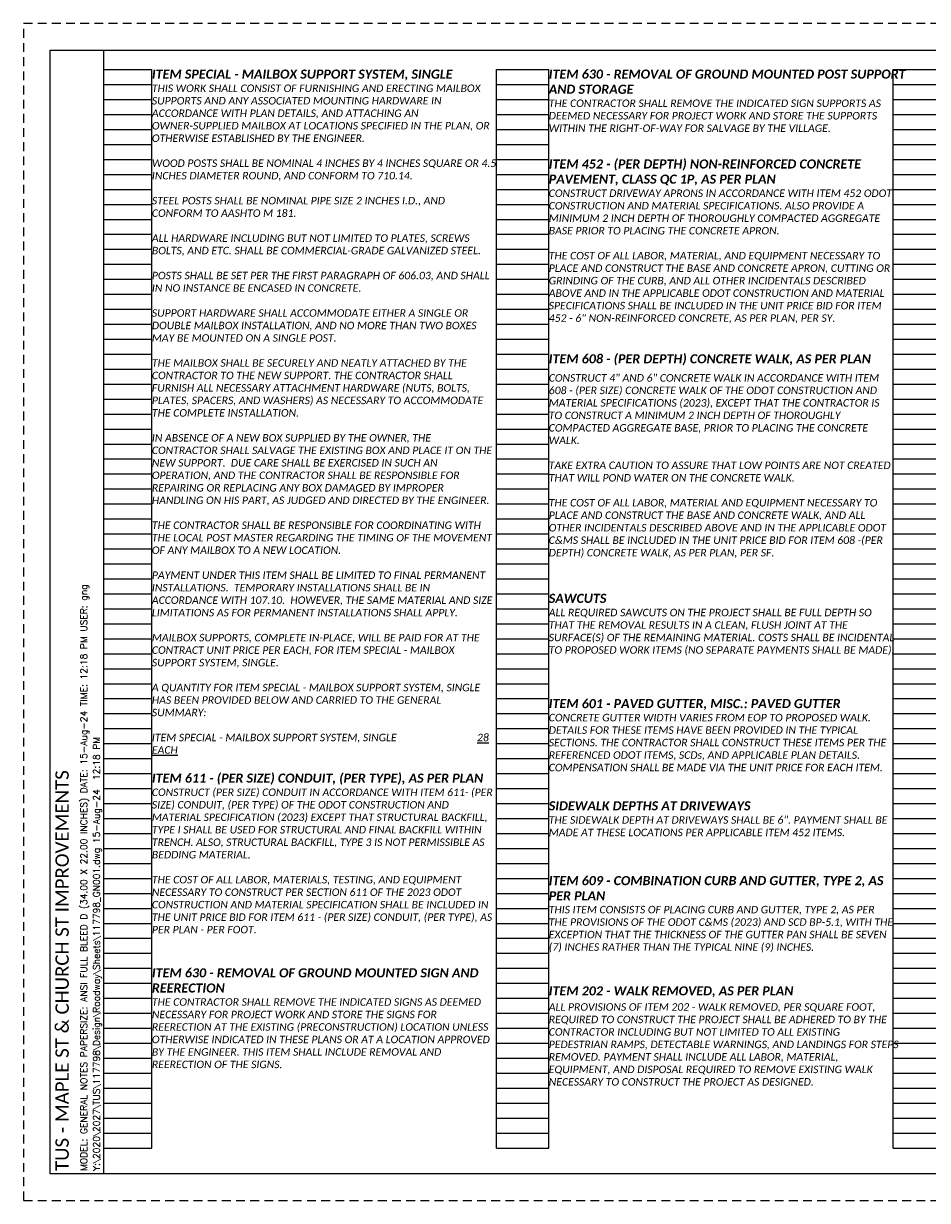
# Paper-space layout 'Layout2' of a CAD drawing. Header units: feet. Extents: x 0 to 34, y 0 to 22.
# Tile 1 of 2: x 0 to 16.9, y 0 to 22. Entities that reach past the tile are written whole.
import ezdxf
from ezdxf.enums import TextEntityAlignment as Align

# ---------------------------------------------------------------- set-up
doc = ezdxf.new("R2010")
doc.units = ezdxf.units.FT
doc.header["$MEASUREMENT"] = 0
doc.linetypes.add('OhDOT_USTN3', pattern=[0.22, 0.165, -0.055])
for name, color, linetype in [('SH_Border', 7, 'Continuous'), ('SH_Cut_Line', 7, 'OhDOT_USTN3'), ('SH_Data', 7, 'Continuous'), ('SH_Text', 7, 'Continuous'), ('SH_TextH', 4, 'Continuous')]:
    doc.layers.add(name, color=color, linetype=linetype)
doc.styles.add('DwgStamp', font='romans.shx')
doc.styles.add('Slanted Normal (0.14) Font 31', font='calibrii.ttf', dxfattribs={"height": 0.14})
doc.styles.add('Slanted Sub-Title (0.17) Font 31', font='calibrii.ttf', dxfattribs={"height": 0.17})
doc.styles.add('Straight Sub-Title (0.17) Font 30', font='calibri.ttf', dxfattribs={"height": 0.17})

# ---------------------------------------------------------------- blocks, each defined once
blk = doc.blocks.new('4COL')
at = {"layer": 'Defpoints', "color": 3, "linetype": 'Continuous'}
for p, q in [((2, 0.98), (2, 21.14)), ((2, 21.14), (2.9, 21.14)), ((2.9, 0.98), (2.9, 21.14)), ((9.34, 0.98), (9.34, 21.14)), ((9.34, 21.14), (10.32, 21.14)), ((10.32, 0.98), (10.32, 21.14)), ((16.76, 0.98), (16.76, 21.14)), ((16.76, 21.14), (17.74, 21.14)), ((17.74, 0.98), (17.74, 21.14)), ((24.18, 0.98), (24.18, 21.14)), ((24.18, 21.14), (25.16, 21.14)), ((25.16, 0.98), (25.16, 21.14)), ((31.6, 0.98), (31.6, 21.14)), ((31.6, 21.14), (32.5, 21.14)), ((32.5, 0.98), (32.5, 21.14)), ((2, 20.86), (2.9, 20.86)), ((9.34, 20.86), (10.32, 20.86)), ((16.76, 20.86), (17.74, 20.86)), ((24.18, 20.86), (25.16, 20.86)), ((31.6, 20.86), (32.5, 20.86)), ((2, 20.58), (2.9, 20.58)), ((9.34, 20.58), (10.32, 20.58)), ((16.76, 20.58), (17.74, 20.58)), ((24.18, 20.58), (25.16, 20.58)), ((31.6, 20.58), (32.5, 20.58)), ((2, 20.3), (2.9, 20.3)), ((9.34, 20.3), (10.32, 20.3)), ((16.76, 20.3), (17.74, 20.3)), ((24.18, 20.3), (25.16, 20.3)), ((31.6, 20.3), (32.5, 20.3)), ((2, 20.02), (2.9, 20.02)), ((9.34, 20.02), (10.32, 20.02)), ((16.76, 20.02), (17.74, 20.02)), ((24.18, 20.02), (25.16, 20.02)), ((31.6, 20.02), (32.5, 20.02)), ((2, 19.74), (2.9, 19.74)), ((9.34, 19.74), (10.32, 19.74)), ((16.76, 19.74), (17.74, 19.74)), ((24.18, 19.74), (25.16, 19.74)), ((31.6, 19.74), (32.5, 19.74)), ((2, 19.46), (2.9, 19.46)), ((9.34, 19.46), (10.32, 19.46)), ((16.76, 19.46), (17.74, 19.46)), ((24.18, 19.46), (25.16, 19.46)), ((31.6, 19.46), (32.5, 19.46)), ((2, 19.18), (2.9, 19.18)), ((9.34, 19.18), (10.32, 19.18)), ((16.76, 19.18), (17.74, 19.18)), ((24.18, 19.18), (25.16, 19.18)), ((31.6, 19.18), (32.5, 19.18)), ((2, 18.9), (2.9, 18.9)), ((9.34, 18.9), (10.32, 18.9)), ((16.76, 18.9), (17.74, 18.9)), ((24.18, 18.9), (25.16, 18.9)), ((31.6, 18.9), (32.5, 18.9)), ((2, 18.62), (2.9, 18.62)), ((9.34, 18.62), (10.32, 18.62)), ((16.76, 18.62), (17.74, 18.62)), ((24.18, 18.62), (25.16, 18.62)), ((31.6, 18.62), (32.5, 18.62)), ((2, 18.34), (2.9, 18.34)), ((9.34, 18.34), (10.32, 18.34)), ((16.76, 18.34), (17.74, 18.34)), ((24.18, 18.34), (25.16, 18.34)), ((31.6, 18.34), (32.5, 18.34)), ((2, 18.06), (2.9, 18.06)), ((9.34, 18.06), (10.32, 18.06)), ((16.76, 18.06), (17.74, 18.06)), ((24.18, 18.06), (25.16, 18.06)), ((31.6, 18.06), (32.5, 18.06)), ((2, 17.78), (2.9, 17.78)), ((9.34, 17.78), (10.32, 17.78)), ((16.76, 17.78), (17.74, 17.78)), ((24.18, 17.78), (25.16, 17.78)), ((31.6, 17.78), (32.5, 17.78)), ((2, 17.5), (2.9, 17.5)), ((9.34, 17.5), (10.32, 17.5)), ((16.76, 17.5), (17.74, 17.5)), ((24.18, 17.5), (25.16, 17.5)), ((31.6, 17.5), (32.5, 17.5)), ((2, 17.22), (2.9, 17.22)), ((9.34, 17.22), (10.32, 17.22)), ((16.76, 17.22), (17.74, 17.22)), ((24.18, 17.22), (25.16, 17.22)), ((31.6, 17.22), (32.5, 17.22)), ((2, 16.94), (2.9, 16.94)), ((9.34, 16.94), (10.32, 16.94)), ((16.76, 16.94), (17.74, 16.94)), ((24.18, 16.94), (25.16, 16.94)), ((31.6, 16.94), (32.5, 16.94)), ((2, 16.66), (2.9, 16.66)), ((9.34, 16.66), (10.32, 16.66)), ((16.76, 16.66), (17.74, 16.66)), ((24.18, 16.66), (25.16, 16.66)), ((31.6, 16.66), (32.5, 16.66)), ((2, 16.38), (2.9, 16.38)), ((9.34, 16.38), (10.32, 16.38)), ((16.76, 16.38), (17.74, 16.38)), ((24.18, 16.38), (25.16, 16.38)), ((31.6, 16.38), (32.5, 16.38)), ((2, 16.1), (2.9, 16.1)), ((9.34, 16.1), (10.32, 16.1)), ((16.76, 16.1), (17.74, 16.1)), ((24.18, 16.1), (25.16, 16.1)), ((31.6, 16.1), (32.5, 16.1)), ((2, 15.82), (2.9, 15.82)), ((9.34, 15.82), (10.32, 15.82)), ((16.76, 15.82), (17.74, 15.82)), ((24.18, 15.82), (25.16, 15.82)), ((31.6, 15.82), (32.5, 15.82)), ((2, 15.54), (2.9, 15.54)), ((9.34, 15.54), (10.32, 15.54)), ((16.76, 15.54), (17.74, 15.54)), ((24.18, 15.54), (25.16, 15.54)), ((31.6, 15.54), (32.5, 15.54)), ((2, 15.26), (2.9, 15.26)), ((9.34, 15.26), (10.32, 15.26)), ((16.76, 15.26), (17.74, 15.26)), ((24.18, 15.26), (25.16, 15.26)), ((31.6, 15.26), (32.5, 15.26)), ((2, 14.98), (2.9, 14.98)), ((9.34, 14.98), (10.32, 14.98)), ((16.76, 14.98), (17.74, 14.98)), ((24.18, 14.98), (25.16, 14.98)), ((31.6, 14.98), (32.5, 14.98)), ((2, 14.7), (2.9, 14.7)), ((9.34, 14.7), (10.32, 14.7)), ((16.76, 14.7), (17.74, 14.7)), ((24.18, 14.7), (25.16, 14.7)), ((31.6, 14.7), (32.5, 14.7)), ((2, 14.42), (2.9, 14.42)), ((9.34, 14.42), (10.32, 14.42)), ((16.76, 14.42), (17.74, 14.42)), ((24.18, 14.42), (25.16, 14.42)), ((31.6, 14.42), (32.5, 14.42)), ((2, 14.14), (2.9, 14.14)), ((9.34, 14.14), (10.32, 14.14)), ((16.76, 14.14), (17.74, 14.14)), ((24.18, 14.14), (25.16, 14.14)), ((31.6, 14.14), (32.5, 14.14)), ((2, 13.86), (2.9, 13.86)), ((9.34, 13.86), (10.32, 13.86)), ((16.76, 13.86), (17.74, 13.86)), ((24.18, 13.86), (25.16, 13.86)), ((31.6, 13.86), (32.5, 13.86)), ((2, 13.58), (2.9, 13.58)), ((9.34, 13.58), (10.32, 13.58)), ((16.76, 13.58), (17.74, 13.58)), ((24.18, 13.58), (25.16, 13.58)), ((31.6, 13.58), (32.5, 13.58)), ((2, 13.3), (2.9, 13.3)), ((9.34, 13.3), (10.32, 13.3)), ((16.76, 13.3), (17.74, 13.3)), ((24.18, 13.3), (25.16, 13.3)), ((31.6, 13.3), (32.5, 13.3)), ((2, 13.02), (2.9, 13.02)), ((9.34, 13.02), (10.32, 13.02)), ((16.76, 13.02), (17.74, 13.02)), ((24.18, 13.02), (25.16, 13.02)), ((31.6, 13.02), (32.5, 13.02)), ((2, 12.74), (2.9, 12.74)), ((9.34, 12.74), (10.32, 12.74)), ((16.76, 12.74), (17.74, 12.74)), ((24.18, 12.74), (25.16, 12.74)), ((31.6, 12.74), (32.5, 12.74)), ((2, 12.46), (2.9, 12.46)), ((9.34, 12.46), (10.32, 12.46)), ((16.76, 12.46), (17.74, 12.46)), ((24.18, 12.46), (25.16, 12.46)), ((31.6, 12.46), (32.5, 12.46)), ((2, 12.18), (2.9, 12.18)), ((9.34, 12.18), (10.32, 12.18)), ((16.76, 12.18), (17.74, 12.18)), ((24.18, 12.18), (25.16, 12.18)), ((31.6, 12.18), (32.5, 12.18)), ((2, 11.9), (2.9, 11.9)), ((9.34, 11.9), (10.32, 11.9)), ((16.76, 11.9), (17.74, 11.9)), ((24.18, 11.9), (25.16, 11.9)), ((31.6, 11.9), (32.5, 11.9)), ((2, 11.62), (2.9, 11.62)), ((9.34, 11.62), (10.32, 11.62)), ((16.76, 11.62), (17.74, 11.62)), ((24.18, 11.62), (25.16, 11.62)), ((31.6, 11.62), (32.5, 11.62)), ((2, 11.34), (2.9, 11.34)), ((9.34, 11.34), (10.32, 11.34)), ((16.76, 11.34), (17.74, 11.34)), ((24.18, 11.34), (25.16, 11.34)), ((31.6, 11.34), (32.5, 11.34)), ((2, 11.06), (2.9, 11.06)), ((9.34, 11.06), (10.32, 11.06)), ((16.76, 11.06), (17.74, 11.06)), ((24.18, 11.06), (25.16, 11.06)), ((31.6, 11.06), (32.5, 11.06)), ((2, 10.78), (2.9, 10.78)), ((9.34, 10.78), (10.32, 10.78)), ((16.76, 10.78), (17.74, 10.78)), ((24.18, 10.78), (25.16, 10.78)), ((31.6, 10.78), (32.5, 10.78)), ((2, 10.5), (2.9, 10.5)), ((9.34, 10.5), (10.32, 10.5)), ((16.76, 10.5), (17.74, 10.5)), ((24.18, 10.5), (25.16, 10.5)), ((31.6, 10.5), (32.5, 10.5)), ((2, 10.22), (2.9, 10.22)), ((9.34, 10.22), (10.32, 10.22)), ((16.76, 10.22), (17.74, 10.22)), ((24.18, 10.22), (25.16, 10.22)), ((31.6, 10.22), (32.5, 10.22)), ((2, 9.94), (2.9, 9.94)), ((9.34, 9.94), (10.32, 9.94)), ((16.76, 9.94), (17.74, 9.94)), ((24.18, 9.94), (25.16, 9.94)), ((31.6, 9.94), (32.5, 9.94)), ((2, 9.66), (2.9, 9.66)), ((9.34, 9.66), (10.32, 9.66)), ((16.76, 9.66), (17.74, 9.66)), ((24.18, 9.66), (25.16, 9.66)), ((31.6, 9.66), (32.5, 9.66)), ((2, 9.38), (2.9, 9.38)), ((9.34, 9.38), (10.32, 9.38)), ((16.76, 9.38), (17.74, 9.38)), ((24.18, 9.38), (25.16, 9.38)), ((31.6, 9.38), (32.5, 9.38)), ((2, 9.1), (2.9, 9.1)), ((9.34, 9.1), (10.32, 9.1)), ((16.76, 9.1), (17.74, 9.1)), ((24.18, 9.1), (25.16, 9.1)), ((31.6, 9.1), (32.5, 9.1)), ((2, 8.82), (2.9, 8.82)), ((9.34, 8.82), (10.32, 8.82)), ((16.76, 8.82), (17.74, 8.82)), ((24.18, 8.82), (25.16, 8.82)), ((31.6, 8.82), (32.5, 8.82)), ((2, 8.54), (2.9, 8.54)), ((9.34, 8.54), (10.32, 8.54)), ((16.76, 8.54), (17.74, 8.54)), ((24.18, 8.54), (25.16, 8.54)), ((31.6, 8.54), (32.5, 8.54)), ((2, 8.26), (2.9, 8.26)), ((9.34, 8.26), (10.32, 8.26)), ((16.76, 8.26), (17.74, 8.26)), ((24.18, 8.26), (25.16, 8.26)), ((31.6, 8.26), (32.5, 8.26)), ((2, 7.98), (2.9, 7.98)), ((9.34, 7.98), (10.32, 7.98)), ((16.76, 7.98), (17.74, 7.98)), ((24.18, 7.98), (25.16, 7.98)), ((31.6, 7.98), (32.5, 7.98)), ((2, 7.7), (2.9, 7.7)), ((9.34, 7.7), (10.32, 7.7)), ((16.76, 7.7), (17.74, 7.7)), ((24.18, 7.7), (25.16, 7.7)), ((31.6, 7.7), (32.5, 7.7)), ((2, 7.42), (2.9, 7.42)), ((9.34, 7.42), (10.32, 7.42)), ((16.76, 7.42), (17.74, 7.42)), ((24.18, 7.42), (25.16, 7.42)), ((31.6, 7.42), (32.5, 7.42)), ((2, 7.14), (2.9, 7.14)), ((9.34, 7.14), (10.32, 7.14)), ((16.76, 7.14), (17.74, 7.14)), ((24.18, 7.14), (25.16, 7.14)), ((31.6, 7.14), (32.5, 7.14)), ((2, 6.86), (2.9, 6.86)), ((9.34, 6.86), (10.32, 6.86)), ((16.76, 6.86), (17.74, 6.86)), ((24.18, 6.86), (25.16, 6.86)), ((31.6, 6.86), (32.5, 6.86)), ((2, 6.58), (2.9, 6.58)), ((9.34, 6.58), (10.32, 6.58)), ((16.76, 6.58), (17.74, 6.58)), ((24.18, 6.58), (25.16, 6.58)), ((31.6, 6.58), (32.5, 6.58)), ((2, 6.3), (2.9, 6.3)), ((9.34, 6.3), (10.32, 6.3)), ((16.76, 6.3), (17.74, 6.3)), ((24.18, 6.3), (25.16, 6.3)), ((31.6, 6.3), (32.5, 6.3)), ((2, 6.02), (2.9, 6.02)), ((9.34, 6.02), (10.32, 6.02)), ((16.76, 6.02), (17.74, 6.02)), ((24.18, 6.02), (25.16, 6.02)), ((31.6, 6.02), (32.5, 6.02)), ((2, 5.74), (2.9, 5.74)), ((9.34, 5.74), (10.32, 5.74)), ((16.76, 5.74), (17.74, 5.74)), ((24.18, 5.74), (25.16, 5.74)), ((31.6, 5.74), (32.5, 5.74)), ((2, 5.46), (2.9, 5.46)), ((9.34, 5.46), (10.32, 5.46)), ((16.76, 5.46), (17.74, 5.46)), ((24.18, 5.46), (25.16, 5.46)), ((31.6, 5.46), (32.5, 5.46)), ((2, 5.18), (2.9, 5.18)), ((9.34, 5.18), (10.32, 5.18)), ((16.76, 5.18), (17.74, 5.18)), ((24.18, 5.18), (25.16, 5.18)), ((31.6, 5.18), (32.5, 5.18)), ((2, 4.9), (2.9, 4.9)), ((9.34, 4.9), (10.32, 4.9)), ((16.76, 4.9), (17.74, 4.9)), ((24.18, 4.9), (25.16, 4.9)), ((31.6, 4.9), (32.5, 4.9)), ((2, 4.62), (2.9, 4.62)), ((9.34, 4.62), (10.32, 4.62)), ((16.76, 4.62), (17.74, 4.62)), ((24.18, 4.62), (25.16, 4.62)), ((31.6, 4.62), (32.5, 4.62)), ((2, 4.34), (2.9, 4.34)), ((9.34, 4.34), (10.32, 4.34)), ((16.76, 4.34), (17.74, 4.34)), ((24.18, 4.34), (25.16, 4.34)), ((31.6, 4.34), (32.5, 4.34)), ((2, 4.06), (2.9, 4.06)), ((9.34, 4.06), (10.32, 4.06)), ((16.76, 4.06), (17.74, 4.06)), ((24.18, 4.06), (25.16, 4.06)), ((31.6, 4.06), (32.5, 4.06)), ((2, 3.78), (2.9, 3.78)), ((9.34, 3.78), (10.32, 3.78)), ((16.76, 3.78), (17.74, 3.78)), ((24.18, 3.78), (25.16, 3.78)), ((31.6, 3.78), (32.5, 3.78)), ((2, 3.5), (2.9, 3.5)), ((9.34, 3.5), (10.32, 3.5)), ((16.76, 3.5), (17.74, 3.5)), ((24.18, 3.5), (25.16, 3.5)), ((31.6, 3.5), (32.5, 3.5)), ((2, 3.22), (2.9, 3.22)), ((9.34, 3.22), (10.32, 3.22)), ((16.76, 3.22), (17.74, 3.22)), ((24.18, 3.22), (25.16, 3.22)), ((31.6, 3.22), (32.5, 3.22)), ((2, 2.94), (2.9, 2.94)), ((9.34, 2.94), (10.32, 2.94)), ((16.76, 2.94), (17.74, 2.94)), ((24.18, 2.94), (25.16, 2.94)), ((31.6, 2.94), (32.5, 2.94)), ((2, 2.66), (2.9, 2.66)), ((9.34, 2.66), (10.32, 2.66)), ((16.76, 2.66), (17.74, 2.66)), ((24.18, 2.66), (25.16, 2.66)), ((31.6, 2.66), (32.5, 2.66)), ((2, 2.38), (2.9, 2.38)), ((9.34, 2.38), (10.32, 2.38)), ((16.76, 2.38), (17.74, 2.38)), ((24.18, 2.38), (25.16, 2.38)), ((31.6, 2.38), (32.5, 2.38)), ((2, 2.1), (2.9, 2.1)), ((9.34, 2.1), (10.32, 2.1)), ((16.76, 2.1), (17.74, 2.1)), ((24.18, 2.1), (25.16, 2.1)), ((31.6, 2.1), (32.5, 2.1)), ((2, 1.82), (2.9, 1.82)), ((9.34, 1.82), (10.32, 1.82)), ((16.76, 1.82), (17.74, 1.82)), ((24.18, 1.82), (25.16, 1.82)), ((31.6, 1.82), (32.5, 1.82)), ((2, 1.54), (2.9, 1.54)), ((9.34, 1.54), (10.32, 1.54)), ((16.76, 1.54), (17.74, 1.54)), ((24.18, 1.54), (25.16, 1.54)), ((31.6, 1.54), (32.5, 1.54)), ((2, 1.26), (2.9, 1.26)), ((9.34, 1.26), (10.32, 1.26)), ((16.76, 1.26), (17.74, 1.26)), ((24.18, 1.26), (25.16, 1.26)), ((31.6, 1.26), (32.5, 1.26)), ((2, 0.98), (2.9, 0.98)), ((9.34, 0.98), (10.32, 0.98)), ((16.76, 0.98), (17.74, 0.98)), ((24.18, 0.98), (25.16, 0.98)), ((31.6, 0.98), (32.5, 0.98))]:
    blk.add_line(p, q, dxfattribs=at)

psp = doc.layouts.new('Layout2')

# ---------------------------------------------------------------- linework, layer by layer
at = {"layer": 'SH_Border', "linetype": 'Continuous', "flags": 128}
psp.add_lwpolyline([(0.5, 21.5), (33.5, 21.5), (33.5, 0.5), (0.5, 0.5), (0.5, 21.5)], close=True, dxfattribs=at)
psp.add_lwpolyline([(1.5, 0.5), (1.5, 21.5)], dxfattribs=at)
at = {"layer": 'SH_Cut_Line', "color": 7, "linetype": 'OhDOT_USTN3', "flags": 128}
psp.add_lwpolyline([(0, 0), (34, 0), (34, 22), (0, 22), (0, 0)], close=True, dxfattribs=at)

# ---------------------------------------------------------------- block references
at = {"layer": 'SH_Text'}
psp.add_blockref('4COL', (-0.5, 0), dxfattribs=at)

# ---------------------------------------------------------------- texts
at = {"layer": 'SH_Border', "char_height": 0.17, "attachment_point": 1, "style": 'Slanted Sub-Title (0.17) Font 31'}
for s, insert, width in [('{\\fCalibri|b1|i1|c0|p34;\\C4;ITEM SPECIAL - MAILBOX SUPPORT SYSTEM, SINGLE}', (2.4, 21.14), 6.74646), ('{\\fCalibri|b1|i1|c0|p34;\\C4;ITEM 630 - REMOVAL OF GROUND MOUNTED POST SUPPORT AND STORAGE}', (9.82, 21.14), 6.74646), ('{\\fCalibri|b1|i1|c0|p34;\\C4;ITEM 452 - (PER DEPTH) NON-REINFORCED CONCRETE PAVEMENT, CLASS QC 1P, AS PER PLAN}', (9.82, 19.46), 6.74646), ('{\\fCalibri|b1|i1|c0|p34;\\C4;ITEM 608 - (PER DEPTH) CONCRETE WALK, AS PER PLAN}', (9.82, 15.818), 6.74646), ('{\\fCalibri|b1|i1|c0|p34;\\C4;SAWCUTS}', (9.82, 11.34), 6.74646), ('{\\fCalibri|b1|i1|c0|p34;\\C4;\\PITEM 601 - PAVED GUTTER, MISC.: PAVED GUTTER}', (9.82, 9.656), 6.74646), ('{\\fCalibri|b1|i1|c0|p34;\\C4;ITEM 611 - (PER SIZE) CONDUIT, (PER TYPE), AS PER PLAN}', (2.4, 7.98), 6.74646), ('{\\fCalibri|b1|i1|c0|p34;\\C4;SIDEWALK DEPTHS AT DRIVEWAYS}', (9.82, 7.463), 6.74646), ('{\\fCalibri|b1|i1|c0|p34;\\C4;\\PITEM 609 - COMBINATION CURB AND GUTTER, TYPE 2, AS PER PLAN}', (9.82, 6.347), 6.44), ('{\\fCalibri|b1|i1|c0|p34;\\C4;ITEM 630 - REMOVAL OF GROUND MOUNTED SIGN AND REERECTION}', (2.4, 4.34), 6.74646)]:
    psp.add_mtext(s, dxfattribs=dict(at, insert=insert, width=width))
at = {"layer": 'SH_Data', "linetype": 'Continuous', "style": 'DwgStamp'}
for s, p in [('MODEL: GENERAL NOTES PAPERSIZE: ANSI FULL BLEED D (34.00 X 22.00 INCHES) DATE: 15-Aug-24 TIME: 12:18 PM USER: gng', (1.188, 0.55)), ('Y:\\2020\\2027\\TUS\\117798\\Design\\Roadway\\Sheets\\117798_GN001.dwg 15-Aug-24  12:18 PM', (1.425, 0.55))]:
    psp.add_text(s, height=0.125, rotation=90, dxfattribs=at).set_placement(p)
at = {"layer": 'SH_Data', "style": 'Straight Sub-Title (0.17) Font 30'}
psp.add_text('TUS - MAPLE ST & CHURCH ST IMPROVEMENTS', height=0.25, rotation=90, dxfattribs=at).set_placement((0.721, 0.55), align=Align.MIDDLE_LEFT)
at = {"layer": 'SH_Text', "char_height": 0.14, "attachment_point": 1, "style": 'Slanted Normal (0.14) Font 31'}
for s, insert, width in [('THIS WORK SHALL CONSIST OF FURNISHING AND ERECTING MAILBOX SUPPORTS AND ANY ASSOCIATED MOUNTING HARDWARE IN ACCORDANCE WITH PLAN DETAILS, AND ATTACHING AN OWNER-SUPPLIED MAILBOX AT LOCATIONS SPECIFIED IN THE PLAN, OR OTHERWISE ESTABLISHED BY THE ENGINEER.\\P\\PWOOD POSTS SHALL BE NOMINAL 4 INCHES BY 4 INCHES SQUARE OR 4.5 INCHES DIAMETER ROUND, AND CONFORM TO 710.14.\\P\\PSTEEL POSTS SHALL BE NOMINAL PIPE SIZE 2 INCHES I.D., AND CONFORM TO AASHTO M 181.\\P\\PALL HARDWARE INCLUDING BUT NOT LIMITED TO PLATES, SCREWS BOLTS, AND ETC. SHALL BE COMMERCIAL-GRADE GALVANIZED STEEL.\\P\\PPOSTS SHALL BE SET PER THE FIRST PARAGRAPH OF 606.03, AND SHALL IN NO INSTANCE BE ENCASED IN CONCRETE.\\P\\PSUPPORT HARDWARE SHALL ACCOMMODATE EITHER A SINGLE OR DOUBLE MAILBOX INSTALLATION, AND NO MORE THAN TWO BOXES MAY BE MOUNTED ON A SINGLE POST.\\P\\PTHE MAILBOX SHALL BE SECURELY AND NEATLY ATTACHED BY THE CONTRACTOR TO THE NEW SUPPORT. THE CONTRACTOR SHALL FURNISH ALL NECESSARY ATTACHMENT HARDWARE (NUTS, BOLTS, PLATES, SPACERS, AND WASHERS) AS NECESSARY TO ACCOMMODATE THE COMPLETE INSTALLATION.\\P\\PIN ABSENCE OF A NEW BOX SUPPLIED BY THE OWNER, THE CONTRACTOR SHALL SALVAGE THE EXISTING BOX AND PLACE IT ON THE NEW SUPPORT.  DUE CARE SHALL BE EXERCISED IN SUCH AN OPERATION, AND THE CONTRACTOR SHALL BE RESPONSIBLE FOR REPAIRING OR REPLACING ANY BOX DAMAGED BY IMPROPER HANDLING ON HIS PART, AS JUDGED AND DIRECTED BY THE ENGINEER.\\P\\PTHE CONTRACTOR SHALL BE RESPONSIBLE FOR COORDINATING WITH THE LOCAL POST MASTER REGARDING THE TIMING OF THE MOVEMENT OF ANY MAILBOX TO A NEW LOCATION.\\P\\PPAYMENT UNDER THIS ITEM SHALL BE LIMITED TO FINAL PERMANENT INSTALLATIONS.  TEMPORARY INSTALLATIONS SHALL BE IN ACCORDANCE WITH 107.10.  HOWEVER, THE SAME MATERIAL AND SIZE LIMITATIONS AS FOR PERMANENT INSTALLATIONS SHALL APPLY.\\P\\PMAILBOX SUPPORTS, COMPLETE IN-PLACE, WILL BE PAID FOR AT THE CONTRACT UNIT PRICE PER EACH, FOR ITEM SPECIAL - MAILBOX SUPPORT SYSTEM, SINGLE.\\P\\PA QUANTITY FOR ITEM SPECIAL - MAILBOX SUPPORT SYSTEM, SINGLE HAS BEEN PROVIDED BELOW AND CARRIED TO THE GENERAL SUMMARY:\\P\\P\\pxtr45;ITEM SPECIAL - MAILBOX SUPPORT SYSTEM, SINGLE^I{\\L28 EACH}', (2.4, 20.86), 6.44), ('THE CONTRACTOR SHALL REMOVE THE INDICATED SIGN SUPPORTS AS DEEMED NECESSARY FOR PROJECT WORK AND STORE THE SUPPORTS WITHIN THE RIGHT-OF-WAY FOR SALVAGE BY THE VILLAGE.', (9.82, 20.58), 6.44), ('CONSTRUCT DRIVEWAY APRONS IN ACCORDANCE WITH ITEM 452 ODOT CONSTRUCTION AND MATERIAL SPECIFICATIONS. ALSO PROVIDE A MINIMUM 2 INCH DEPTH OF THOROUGHLY COMPACTED AGGREGATE BASE PRIOR TO PLACING THE CONCRETE APRON. \\P\\PTHE COST OF ALL LABOR, MATERIAL, AND EQUIPMENT NECESSARY TO PLACE AND CONSTRUCT THE BASE AND CONCRETE APRON, CUTTING OR GRINDING OF THE CURB, AND ALL OTHER INCIDENTALS DESCRIBED ABOVE AND IN THE APPLICABLE ODOT CONSTRUCTION AND MATERIAL SPECIFICATIONS SHALL BE INCLUDED IN THE UNIT PRICE BID FOR ITEM 452 - 6" NON-REINFORCED CONCRETE, AS PER PLAN, PER SY. ', (9.82, 18.898), 6.44), ('CONSTRUCT 4" AND 6" CONCRETE WALK IN ACCORDANCE WITH ITEM 608 - (PER SIZE) CONCRETE WALK OF THE ODOT CONSTRUCTION AND MATERIAL SPECIFICATIONS (2023), EXCEPT THAT THE CONTRACTOR IS TO CONSTRUCT A MINIMUM 2 INCH DEPTH OF THOROUGHLY COMPACTED AGGREGATE BASE, PRIOR TO PLACING THE CONCRETE WALK.\\P\\PTAKE EXTRA CAUTION TO ASSURE THAT LOW POINTS ARE NOT CREATED THAT WILL POND WATER ON THE CONCRETE WALK.\\P\\PTHE COST OF ALL LABOR, MATERIAL AND EQUIPMENT NECESSARY TO PLACE AND CONSTRUCT THE BASE AND CONCRETE WALK, AND ALL OTHER INCIDENTALS DESCRIBED ABOVE AND IN THE APPLICABLE ODOT C&MS SHALL BE INCLUDED IN THE UNIT PRICE BID FOR ITEM 608 -(PER DEPTH) CONCRETE WALK, AS PER PLAN, PER SF.', (9.82, 15.446), 6.44), ('ALL REQUIRED SAWCUTS ON THE PROJECT SHALL BE FULL DEPTH SO THAT THE REMOVAL RESULTS IN A CLEAN, FLUSH JOINT AT THE SURFACE(S) OF THE REMAINING MATERIAL. COSTS SHALL BE INCIDENTAL TO PROPOSED WORK ITEMS (NO SEPARATE PAYMENTS SHALL BE MADE).', (9.82, 11.06), 6.49427), ('CONCRETE GUTTER WIDTH VARIES FROM EOP TO PROPOSED WALK. DETAILS FOR THESE ITEMS HAVE BEEN PROVIDED IN THE TYPICAL SECTIONS. THE CONTRACTOR SHALL CONSTRUCT THESE ITEMS PER THE REFERENCED ODOT ITEMS, SCDs, AND APPLICABLE PLAN DETAILS. COMPENSATION SHALL BE MADE VIA THE UNIT PRICE FOR EACH ITEM.', (9.82, 9.096), 6.49427), ('CONSTRUCT (PER SIZE) CONDUIT IN ACCORDANCE WITH ITEM 611- (PER SIZE) CONDUIT, (PER TYPE) OF THE ODOT CONSTRUCTION AND MATERIAL SPECIFICATION (2023) EXCEPT THAT STRUCTURAL BACKFILL, TYPE I SHALL BE USED FOR STRUCTURAL AND FINAL BACKFILL WITHIN TRENCH. ALSO, STRUCTURAL BACKFILL, TYPE 3 IS NOT PERMISSIBLE AS BEDDING MATERIAL.\\P\\PTHE COST OF ALL LABOR, MATERIALS, TESTING, AND EQUIPMENT NECESSARY TO CONSTRUCT PER SECTION 611 OF THE 2023 ODOT CONSTRUCTION AND MATERIAL SPECIFICATION SHALL BE INCLUDED IN THE UNIT PRICE BID FOR ITEM 611 - (PER SIZE) CONDUIT, (PER TYPE), AS PER PLAN - PER FOOT.', (2.4, 7.7), 6.44), ('THE SIDEWALK DEPTH AT DRIVEWAYS SHALL BE 6". PAYMENT SHALL BE MADE AT THESE LOCATIONS PER APPLICABLE ITEM 452 ITEMS.', (9.82, 7.183), 6.49427), ('THIS ITEM CONSISTS OF PLACING CURB AND GUTTER, TYPE 2, AS PER THE PROVISIONS OF THE ODOT C&MS (2023) AND SCD BP-5.1, WITH THE EXCEPTION THAT THE THICKNESS OF THE GUTTER PAN SHALL BE SEVEN (7) INCHES RATHER THAN THE TYPICAL NINE (9) INCHES. ', (9.82, 5.507), 6.44), ('THE CONTRACTOR SHALL REMOVE THE INDICATED SIGNS AS DEEMED NECESSARY FOR PROJECT WORK AND STORE THE SIGNS FOR REERECTION AT THE EXISTING (PRECONSTRUCTION) LOCATION UNLESS OTHERWISE INDICATED IN THESE PLANS OR AT A LOCATION APPROVED BY THE ENGINEER. THIS ITEM SHALL INCLUDE REMOVAL AND REERECTION OF THE SIGNS.', (2.4, 3.78), 6.44), ('ALL PROVISIONS OF ITEM 202 - WALK REMOVED, PER SQUARE FOOT, REQUIRED TO CONSTRUCT THE PROJECT SHALL BE ADHERED TO BY THE CONTRACTOR INCLUDING BUT NOT LIMITED TO ALL EXISTING PEDESTRIAN RAMPS, DETECTABLE WARNINGS, AND LANDINGS FOR STEPS REMOVED. PAYMENT SHALL INCLUDE ALL LABOR, MATERIAL, EQUIPMENT, AND DISPOSAL REQUIRED TO REMOVE EXISTING WALK NECESSARY TO CONSTRUCT THE PROJECT AS DESIGNED. ', (9.82, 3.687), 6.53745)]:
    psp.add_mtext(s, dxfattribs=dict(at, insert=insert, width=width))
at = {"layer": 'SH_TextH', "insert": (9.82, 4.003), "char_height": 0.17, "width": 6.43343, "attachment_point": 1, "style": 'Slanted Sub-Title (0.17) Font 31'}
psp.add_mtext('{\\fCalibri|b1|i1|c0|p34;\\C4;ITEM 202 - WALK REMOVED, AS PER PLAN}', dxfattribs=at)

doc.saveas('drawing.dxf')
